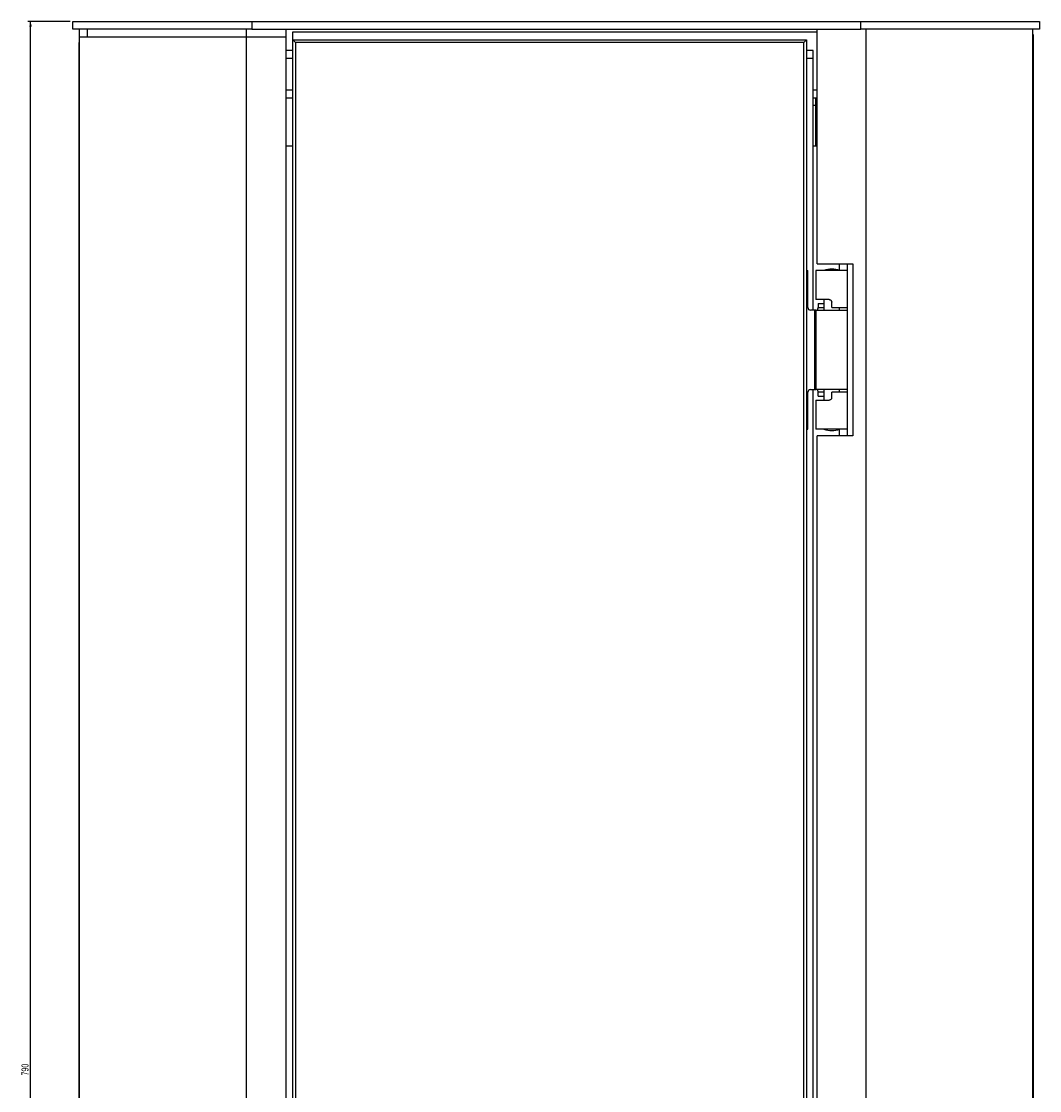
# Model space of a CAD drawing. Header units: millimetres. Extents: x 49 to 1038, y 34 to 1262.
# Tile 4 of 6: x 49 to 433, y 859 to 1262. Entities that reach past the tile are written whole.
import ezdxf

# ---------------------------------------------------------------- set-up
doc = ezdxf.new("R2010")
doc.units = ezdxf.units.MM
doc.layers.add('FORMAT', color=7, linetype='Continuous')
doc.styles.add('SLDTEXTSTYLE0', font='TXT', dxfattribs={"width": 0.605})
doc.dimstyles.new('SLDDIMSTYLE0', dxfattribs={"dimtxt": 2.568319, "dimasz": 2, "dimexe": 0, "dimexo": 0.0625, "dimgap": 0.64208, "dimtad": 1, "dimrnd": 1e-09, "dimzin": 12, "dimdsep": 46, "dimtxsty": 'SLDTEXTSTYLE0', "dimsah": 1, "dimcen": 0.09, "dimadec": 0, "dimazin": 3, "dimtfac": 1, "dimtofl": 0, "dimtmove": 0, "dimatfit": 3, "dimfxl": 1, "dimfrac": 2, "dimtolj": 1, "dimtzin": 12, "dimarcsym": 0})

# ---------------------------------------------------------------- blocks, each defined once
blk = doc.blocks.new('_D')
at = {"layer": 'FORMAT'}
for p, q in [((67.22, 1262.39), (51.22, 1262.39)), ((52.22, 472.39), (52.22, 1262.39)), ((142.22, 472.39), (51.22, 472.39))]:
    blk.add_line(p, q, dxfattribs=at)
for points in [[(52.22, 1262.39), (51.72, 1260.39), (52.72, 1260.39)], [(52.22, 472.39), (52.72, 474.39), (51.72, 474.39)]]:
    blk.add_solid(points, dxfattribs=at)
at = {"layer": 'FORMAT', "insert": (48.8, 864.45), "char_height": 2.646, "attachment_point": 1, "rotation": 90, "style": 'SLDTEXTSTYLE0'}
blk.add_mtext('790', dxfattribs=at)

msp = doc.modelspace()

# ---------------------------------------------------------------- linework, layer by layer
at = {"color": 7, "linetype": 'Continuous', "lineweight": 25}
for p, q in [((68.215, 1259.392), (68.215, 1262.392)), ((68.215, 1262.392), (135.715, 1262.392)), ((135.715, 1259.392), (68.215, 1259.392)), ((70.715, 1256.392), (70.715, 1259.392)), ((73.715, 1256.392), (73.715, 1259.392)), ((135.715, 1262.392), (135.715, 1259.392)), ((135.715, 1262.392), (365.715, 1262.392)), ((135.715, 1259.392), (365.715, 1259.392)), ((148.715, 1256.392), (148.715, 1259.392)), ((349.215, 1170.892), (349.215, 1259.392)), ((365.715, 1259.392), (365.715, 1262.392)), ((365.715, 1262.392), (433.215, 1262.392)), ((433.215, 1259.392), (365.715, 1259.392)), ((367.715, 520.392), (367.715, 1259.392)), ((430.715, 520.392), (430.715, 1259.392)), ((433.215, 1262.392), (433.215, 1259.392)), ((70.715, 520.392), (70.715, 1256.392)), ((133.715, 1256.392), (70.715, 1256.392)), ((133.715, 520.392), (133.715, 1256.392)), ((148.715, 1256.392), (133.715, 1256.392)), ((148.715, 520.392), (148.715, 1256.392)), ((151.215, 1258.392), (349.215, 1258.392)), ((151.215, 1255.392), (151.215, 1258.392)), ((152.215, 1254.392), (151.215, 1255.392)), ((151.215, 1255.392), (345.215, 1255.392)), ((151.215, 521.392), (151.215, 1255.392)), ((345.215, 1255.392), (344.215, 1254.392)), ((345.215, 1255.392), (345.215, 521.392)), ((430.815, 1257.392), (430.715, 1257.492)), ((430.815, 1257.392), (430.815, 522.392)), ((70.715, 1254.492), (70.615, 1254.392)), ((70.615, 522.392), (70.615, 1254.392)), ((70.715, 1254.392), (70.615, 1254.392)), ((151.215, 1251.392), (148.715, 1251.392)), ((344.215, 1254.392), (152.215, 1254.392)), ((152.215, 1254.392), (152.215, 522.392)), ((344.215, 522.392), (344.215, 1254.392)), ((347.715, 1251.392), (345.215, 1251.392)), ((347.715, 1248.392), (347.715, 1251.392)), ((151.215, 1248.392), (148.715, 1248.392)), ((347.715, 1248.392), (345.215, 1248.392)), ((347.715, 1153.392), (347.715, 1248.392)), ((151.215, 1236.392), (148.715, 1236.392)), ((349.215, 1236.392), (347.715, 1236.392)), ((151.215, 1233.392), (148.715, 1233.392)), ((349.215, 1233.392), (347.715, 1233.392)), ((348.715, 1230.792), (348.715, 1233.392)), ((348.715, 1215.392), (348.715, 1230.792)), ((148.715, 1215.392), (151.215, 1215.392)), ((347.715, 1215.392), (349.215, 1215.392)), ((349.215, 1170.892), (362.715, 1170.892)), ((357.715, 1168.392), (357.715, 1170.892)), ((360.715, 1105.892), (360.715, 1170.892)), ((362.715, 1170.892), (362.715, 1105.892)), ((345.215, 1168.392), (345.715, 1168.392)), ((345.715, 1154.392), (345.715, 1168.392)), ((348.715, 1168.392), (348.715, 1157.392)), ((360.715, 1168.392), (348.715, 1168.392)), ((360.715, 1154.392), (360.715, 1168.392)), ((353.715, 1157.392), (348.715, 1157.392)), ((349.568, 1155.892), (349.568, 1154.392)), ((349.568, 1155.892), (351.715, 1155.892)), ((351.715, 1157.392), (351.715, 1153.392)), ((354.715, 1154.392), (354.715, 1156.392)), ((348.22, 1153.392), (346.715, 1153.392)), ((348.22, 1153.392), (348.22, 1123.392)), ((348.715, 1153.392), (348.22, 1153.392)), ((348.715, 1153.392), (348.715, 1123.392)), ((348.715, 1153.392), (360.715, 1153.392)), ((354.715, 1154.392), (360.715, 1154.392)), ((357.715, 1153.392), (357.715, 1154.392)), ((357.715, 1153.392), (357.715, 1154.392)), ((360.715, 1123.392), (360.715, 1153.392)), ((345.715, 1108.392), (345.715, 1122.392)), ((346.715, 1123.392), (348.22, 1123.392)), ((347.715, 651.392), (347.715, 1123.392)), ((348.22, 1123.392), (348.715, 1123.392)), ((360.715, 1123.392), (348.715, 1123.392)), ((349.568, 1120.892), (349.568, 1122.392)), ((351.715, 1123.392), (351.715, 1119.392)), ((360.715, 1122.392), (354.715, 1122.392)), ((354.715, 1120.392), (354.715, 1122.392)), ((357.715, 1122.392), (357.715, 1123.392)), ((357.715, 1122.392), (357.715, 1123.392)), ((360.715, 1108.392), (360.715, 1122.392)), ((348.715, 1119.392), (348.715, 1108.392)), ((348.715, 1119.392), (353.715, 1119.392)), ((349.568, 1120.892), (351.715, 1120.892)), ((345.215, 1108.392), (345.715, 1108.392)), ((360.715, 1108.392), (348.715, 1108.392)), ((357.715, 1105.892), (357.715, 1108.392)), ((349.215, 668.892), (349.215, 1105.892)), ((362.715, 1105.892), (349.215, 1105.892))]:
    msp.add_line(p, q, dxfattribs=at)
at = {"color": 8, "linetype": 'Continuous', "lineweight": 25}
for p, q in [((133.715, 1256.392), (133.715, 1259.392)), ((347.715, 1230.792), (348.715, 1230.792)), ((349.568, 1154.392), (351.715, 1154.392)), ((351.715, 1122.392), (349.568, 1122.392))]:
    msp.add_line(p, q, dxfattribs=at)
at = {"color": 7, "linetype": 'Continuous', "lineweight": 25}
for centre, radius, start, end in [((354.715, 1159.642), 9.25, 71.07536, 108.92464), ((346.715, 1154.392), 1, 180, 270), ((346.715, 1122.392), 1, 90, 180), ((354.715, 1117.142), 9.25, 251.07536, 288.92464)]:
    msp.add_arc(centre, radius, start, end, dxfattribs=at)
for points, knots in [([(353.715, 1157.392), (353.826, 1157.381), (354.048, 1157.36), (354.347, 1157.19), (354.574, 1156.939), (354.697, 1156.657), (354.71, 1156.469), (354.715, 1156.392)], [0, 0, 0, 0, 0.21385607, 0.42780156, 0.6402033, 0.85327528, 1, 1, 1, 1]), ([(349.126, 1153.392), (349.169, 1153.403), (349.254, 1153.424), (349.387, 1153.594), (349.496, 1153.845), (349.559, 1154.127), (349.565, 1154.315), (349.568, 1154.392)], [0, 0, 0, 0, 0.21385849, 0.42780134, 0.64020549, 0.85327668, 1, 1, 1, 1]), ([(349.568, 1122.392), (349.562, 1122.504), (349.551, 1122.729), (349.464, 1123.028), (349.346, 1123.254), (349.225, 1123.374), (349.155, 1123.387), (349.126, 1123.392)], [0, 0, 0, 0, 0.2140341, 0.4281029, 0.6418721, 0.854621, 1, 1, 1, 1]), ([(354.715, 1120.392), (354.704, 1120.279), (354.682, 1120.055), (354.51, 1119.755), (354.257, 1119.53), (353.975, 1119.409), (353.79, 1119.397), (353.715, 1119.392)], [0, 0, 0, 0, 0.2140415, 0.4280798, 0.6418578, 0.854625, 1, 1, 1, 1])]:
    msp.add_open_spline(points, degree=3, knots=knots, dxfattribs=at)

# ---------------------------------------------------------------- dimensions: what is measured, and where the dimension line sits
at = {"layer": 'FORMAT'}
dim = msp.add_linear_dim(base=(52.215, 1262.392), p1=(143.215, 472.392), p2=(68.215, 1262.392), angle=90, dimstyle='SLDDIMSTYLE0', dxfattribs=at)
dim.commit()
dim.dimension.update_dxf_attribs({"geometry": '_D', "text_midpoint": (52.215, 867.392), "dimtype": 160})

doc.saveas('drawing.dxf')
